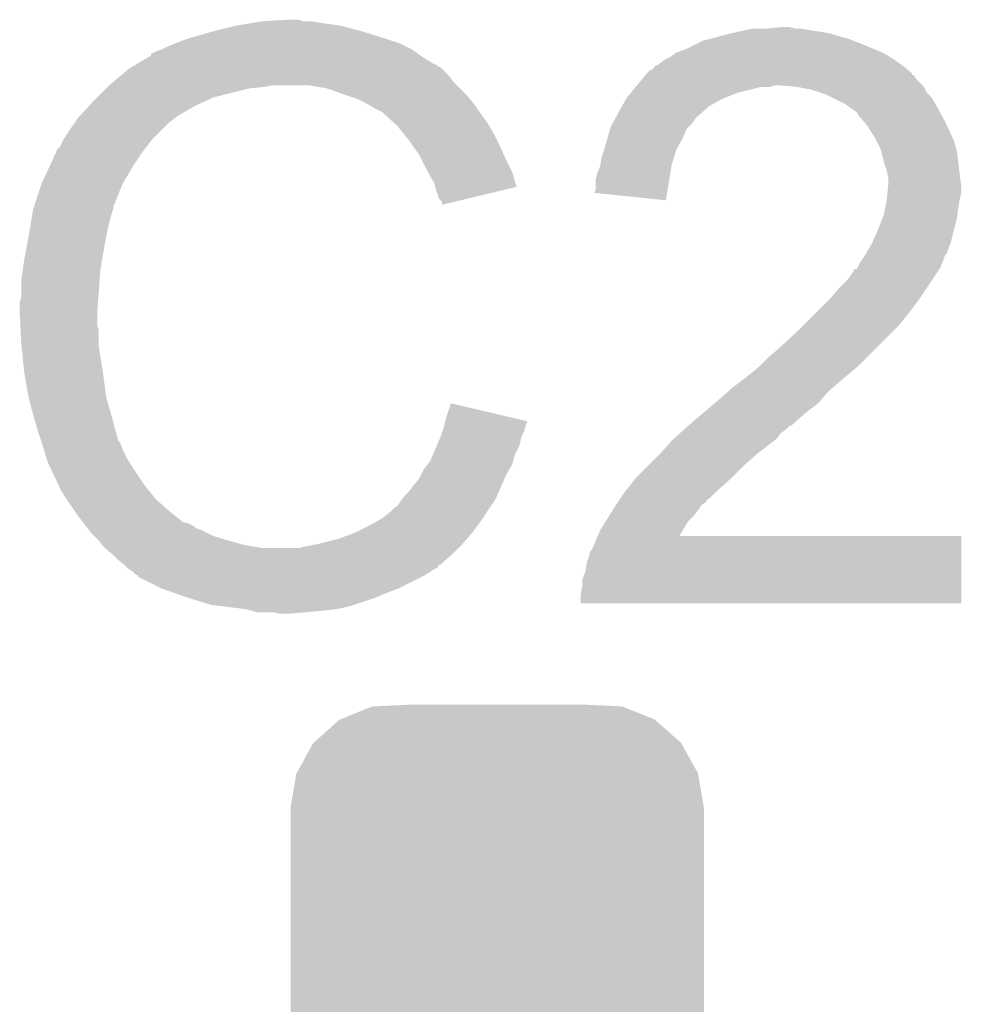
# Model space of a CAD drawing. Extents: x -0.05 to 0.95, y -0.15 to 2.1.
# Tile 30 of 38: x 0.535 to 0.5981, y 1.469 to 1.535. Entities that reach past the tile are written whole.
import ezdxf

# ---------------------------------------------------------------- set-up
doc = ezdxf.new("R2010")
doc.units = 0
doc.layers.get('0').update_dxf_attribs({"linetype": 'CONTINUOUS'})
doc.layers.add('PAC1811_CLICK_V100A_GTO', color=14, linetype='CONTINUOUS')
doc.layers.add('PAC1811_CLICK_V100A_GTS', color=12, linetype='CONTINUOUS')

# ---------------------------------------------------------------- blocks, each defined once
blk = doc.blocks.new('CUSTOM_79')
for points in [[(-0.00819, 0.015094), (-0.006068, 0.0152), (0.008363, 0.015094), (0.006068, 0.0152)], [(-0.01052, 0.014219), (-0.008414, 0.015083), (0.010543, 0.014219), (0.008391, 0.015083)], [(-0.008414, 0.015083), (-0.00819, 0.015094), (0.008391, 0.015083), (0.008363, 0.015094)], [(-0.012294, 0.012667), (-0.010588, 0.014191), (0.012307, 0.012667), (0.010575, 0.014191)], [(-0.010588, 0.014191), (-0.01052, 0.014219), (0.010575, 0.014191), (0.010543, 0.014219)], [(-0.013443, 0.010616), (-0.01234, 0.012625), (0.013453, 0.010616), (0.01233, 0.012625)], [(-0.01234, 0.012625), (-0.012294, 0.012667), (0.01233, 0.012625), (0.012307, 0.012667)], [(-0.01385, 0.0083), (-0.01347, 0.010566), (0.01385, 0.0083), (0.013461, 0.010566)], [(-0.01347, 0.010566), (-0.013443, 0.010616), (0.013461, 0.010566), (0.013453, 0.010616)], [(-0.01385, 0.00825), (-0.01385, 0.0083), (0.01385, 0.00825), (0.01385, 0.0083)], [(-0.01385, -0.00825), (-0.01385, 0.00825), (0.01385, -0.00825), (0.01385, 0.00825)], [(-0.01385, -0.0083), (-0.01385, -0.00825), (0.01385, -0.0083), (0.01385, -0.00825)], [(-0.013461, -0.010565), (-0.01385, -0.0083), (0.01347, -0.010565), (0.01385, -0.0083)], [(-0.013453, -0.010616), (-0.013461, -0.010565), (0.013443, -0.010616), (0.01347, -0.010565)], [(-0.01233, -0.012625), (-0.013453, -0.010616), (0.01234, -0.012625), (0.013443, -0.010616)], [(-0.012307, -0.012667), (-0.01233, -0.012625), (0.012294, -0.012667), (0.01234, -0.012625)], [(-0.010575, -0.014191), (-0.012307, -0.012667), (0.010588, -0.014191), (0.012294, -0.012667)], [(-0.010543, -0.014219), (-0.010575, -0.014191), (0.01052, -0.014219), (0.010588, -0.014191)], [(-0.008391, -0.015083), (-0.010543, -0.014219), (0.008415, -0.015083), (0.01052, -0.014219)], [(-0.008363, -0.015094), (-0.008391, -0.015083), (0.008186, -0.015094), (0.008415, -0.015083)], [(-0.006068, -0.0152), (-0.008363, -0.015094), (0.006068, -0.0152), (0.008186, -0.015094)]]:
    blk.add_solid(points)

msp = doc.modelspace()

# ---------------------------------------------------------------- linework, layer by layer
at = {"layer": 'PAC1811_CLICK_V100A_GTO'}
for points in [[(0.5479, 1.5342), (0.5495, 1.5346), (0.558, 1.5342), (0.5565, 1.5346)], [(0.5495, 1.5346), (0.5507, 1.5348), (0.5565, 1.5346), (0.5551, 1.5348)], [(0.5507, 1.5348), (0.5513, 1.5349), (0.5551, 1.5348), (0.5545, 1.5349)], [(0.5513, 1.5349), (0.553099, 1.535), (0.554, 1.5349), (0.5537, 1.535)], [(0.553099, 1.535), (0.5531, 1.535), (0.5537, 1.535), (0.5531, 1.535)], [(0.58365, 1.5343), (0.5841, 1.5344), (0.5879, 1.5343), (0.5874, 1.5344)], [(0.585, 1.5344), (0.586, 1.5345), (0.587, 1.5344), (0.5866, 1.5345)], [(0.5459, 1.5336), (0.5462, 1.5337), (0.5599, 1.5336), (0.5596, 1.5337)], [(0.5462, 1.5337), (0.5465, 1.5338), (0.5596, 1.5337), (0.55928, 1.5338)], [(0.5465, 1.5338), (0.5479, 1.5342), (0.55928, 1.5338), (0.558, 1.5342)], [(0.5808, 1.5336), (0.5812, 1.5337), (0.59085, 1.5336), (0.5906, 1.5337)], [(0.5812, 1.5337), (0.5816, 1.5338), (0.5906, 1.5337), (0.59025, 1.5338)], [(0.5816, 1.5338), (0.5823, 1.534), (0.59025, 1.5338), (0.58955, 1.534)], [(0.5823, 1.534), (0.58275, 1.5341), (0.58955, 1.534), (0.5892, 1.5341)], [(0.58275, 1.5341), (0.5832, 1.5342), (0.5892, 1.5341), (0.5886, 1.5342)], [(0.5832, 1.5342), (0.58365, 1.5343), (0.5886, 1.5342), (0.5879, 1.5343)], [(0.5445, 1.533), (0.5449, 1.5332), (0.5613, 1.533), (0.5609, 1.5332)], [(0.5449, 1.5332), (0.5454, 1.5334), (0.5609, 1.5332), (0.5605, 1.5334)], [(0.5454, 1.5334), (0.5459, 1.5336), (0.5605, 1.5334), (0.5599, 1.5336)], [(0.5796, 1.533), (0.5798, 1.5331), (0.592333, 1.533), (0.5921, 1.5331)], [(0.5798, 1.5331), (0.5808, 1.5336), (0.5921, 1.5331), (0.59085, 1.5336)], [(0.5428, 1.532), (0.543633, 1.5325), (0.5628, 1.532), (0.562, 1.5325)], [(0.543633, 1.5325), (0.5438, 1.532601), (0.562, 1.5325), (0.561859, 1.532601)], [(0.5438, 1.532601), (0.543801, 1.5327), (0.561859, 1.532601), (0.56172, 1.5327)], [(0.543801, 1.5327), (0.5442, 1.5329), (0.56172, 1.5327), (0.56144, 1.5329)], [(0.5442, 1.5329), (0.5445, 1.533), (0.56144, 1.5329), (0.5613, 1.533)], [(0.5782, 1.5323), (0.5784, 1.5324), (0.59364, 1.5323), (0.5935, 1.5324)], [(0.5784, 1.5324), (0.5786, 1.5325), (0.5935, 1.5324), (0.593325, 1.5325)], [(0.5786, 1.5325), (0.579, 1.5328), (0.593325, 1.5325), (0.5928, 1.5328)], [(0.579, 1.5328), (0.5796, 1.533), (0.5928, 1.5328), (0.592333, 1.533)], [(0.5423, 1.5317), (0.542466, 1.5318), (0.5633, 1.5317), (0.5632, 1.5318)], [(0.542466, 1.5318), (0.542633, 1.5319), (0.5632, 1.5318), (0.563, 1.5319)], [(0.542633, 1.5319), (0.542799, 1.532), (0.563, 1.5319), (0.5629, 1.532)], [(0.542799, 1.532), (0.5428, 1.532), (0.5629, 1.532), (0.5628, 1.532)], [(0.5773, 1.5316), (0.5776, 1.5319), (0.59456, 1.5316), (0.5942, 1.5319)], [(0.5776, 1.5319), (0.5778, 1.532), (0.5942, 1.5319), (0.59406, 1.532)], [(0.5778, 1.532), (0.5782, 1.5323), (0.59406, 1.532), (0.59364, 1.5323)], [(0.541236, 1.5308), (0.541709, 1.5312), (0.5641, 1.5308), (0.5638, 1.5312)], [(0.541709, 1.5312), (0.5423, 1.5317), (0.5638, 1.5312), (0.5633, 1.5317)], [(0.5767, 1.531), (0.57695, 1.5313), (0.5951, 1.531), (0.5949, 1.5313)], [(0.57695, 1.5313), (0.577033, 1.5314), (0.594801, 1.5313), (0.5948, 1.5314)], [(0.57695, 1.5313), (0.57695, 1.5313), (0.5949, 1.5313), (0.594801, 1.5313)], [(0.577033, 1.5314), (0.5772, 1.5316), (0.5948, 1.5314), (0.59456, 1.5316)], [(0.5402, 1.5298), (0.5408, 1.5304), (0.548, 1.5298), (0.5504, 1.5304)], [(0.5408, 1.5304), (0.5409, 1.5305), (0.5504, 1.5304), (0.5514, 1.5305)], [(0.5409, 1.5305), (0.541, 1.5306), (0.5514, 1.5305), (0.5519, 1.5306)], [(0.541, 1.5306), (0.541236, 1.5308), (0.5643, 1.5306), (0.5641, 1.5308)], [(0.5556, 1.5304), (0.5544, 1.5306), (0.5645, 1.5304), (0.5643, 1.5306)], [(0.5567, 1.53), (0.5556, 1.5304), (0.5649, 1.53), (0.5645, 1.5304)], [(0.57595, 1.5301), (0.576283, 1.5305), (0.5831, 1.5301), (0.5847, 1.5305)], [(0.576283, 1.5305), (0.576367, 1.5306), (0.5853, 1.5305), (0.5856, 1.5306)], [(0.576367, 1.5306), (0.5767, 1.531), (0.5955, 1.5306), (0.5951, 1.531)], [(0.576367, 1.5306), (0.576367, 1.5306), (0.5856, 1.5306), (0.5859, 1.5306)], [(0.5871, 1.5305), (0.5859, 1.5306), (0.5956, 1.5305), (0.5955, 1.5306)], [(0.5881, 1.5303), (0.587101, 1.5305), (0.5957, 1.5303), (0.5956, 1.5305)], [(0.5399, 1.5295), (0.5402, 1.5298), (0.54735, 1.5295), (0.548, 1.5298)], [(0.557, 1.5299), (0.5567, 1.53), (0.565, 1.5299), (0.5649, 1.53)], [(0.5576, 1.5297), (0.557, 1.5299), (0.56516, 1.5297), (0.565, 1.5299)], [(0.575643, 1.5297), (0.5757, 1.5298), (0.5821, 1.5297), (0.58235, 1.5298)], [(0.5757, 1.5298), (0.57595, 1.5301), (0.58235, 1.5298), (0.5831, 1.5301)], [(0.5887, 1.5301), (0.5881, 1.5303), (0.5958, 1.5301), (0.5957, 1.5303)], [(0.589, 1.53), (0.5887, 1.5301), (0.5959, 1.53), (0.5958, 1.5301)], [(0.5894, 1.5298), (0.589, 1.53), (0.5961, 1.5298), (0.5959, 1.53)], [(0.5904, 1.5293), (0.5894, 1.5298), (0.5964, 1.5293), (0.5961, 1.5298)], [(0.538991, 1.5285), (0.539627, 1.5292), (0.5455, 1.5285), (0.5467, 1.5292)], [(0.539627, 1.5292), (0.5399, 1.5295), (0.5467, 1.5292), (0.54735, 1.5295)], [(0.5582, 1.5294), (0.5576, 1.5297), (0.5654, 1.5294), (0.56516, 1.5297)], [(0.5584, 1.5293), (0.5582, 1.5294), (0.565472, 1.5293), (0.5654, 1.5294)], [(0.5589, 1.529), (0.5584, 1.5293), (0.565686, 1.529), (0.565472, 1.5293)], [(0.574977, 1.5285), (0.5753, 1.5291), (0.5804, 1.5285), (0.581086, 1.5291)], [(0.5753, 1.5291), (0.575357, 1.5292), (0.581086, 1.5291), (0.5812, 1.5292)], [(0.575357, 1.5292), (0.575643, 1.5297), (0.5812, 1.5292), (0.5821, 1.5297)], [(0.5908, 1.529), (0.5904, 1.5293), (0.596564, 1.529), (0.5964, 1.5293)], [(0.5389, 1.5284), (0.538991, 1.5285), (0.5454, 1.5284), (0.5455, 1.5285)], [(0.5593, 1.5288), (0.5589, 1.529), (0.565829, 1.5288), (0.565686, 1.529)], [(0.5594, 1.5287), (0.5593, 1.5288), (0.5659, 1.5287), (0.565829, 1.5288)], [(0.560188, 1.528), (0.5594, 1.5287), (0.5664, 1.528), (0.5659, 1.5287)], [(0.574923, 1.5284), (0.574977, 1.5285), (0.5803, 1.5284), (0.5804, 1.5285)], [(0.5911, 1.5288), (0.5908, 1.529), (0.596673, 1.5288), (0.596564, 1.529)], [(0.5912, 1.5286), (0.5911, 1.5288), (0.596782, 1.5286), (0.596673, 1.5288)], [(0.591543, 1.5282), (0.5912, 1.5286), (0.597, 1.5282), (0.596782, 1.5286)], [(0.5382, 1.5274), (0.53869, 1.5281), (0.5443, 1.5274), (0.545, 1.5281)], [(0.53869, 1.5281), (0.5389, 1.5284), (0.545, 1.5281), (0.5454, 1.5284)], [(0.5603, 1.5279), (0.560188, 1.528), (0.566457, 1.5279), (0.5664, 1.528)], [(0.56078, 1.5273), (0.5603, 1.5279), (0.5668, 1.5273), (0.566457, 1.5279)], [(0.574571, 1.5277), (0.5746, 1.5278), (0.5797, 1.5277), (0.5798, 1.5278)], [(0.5746, 1.5278), (0.574761, 1.5281), (0.5798, 1.5278), (0.5801, 1.5281)], [(0.574761, 1.5281), (0.574923, 1.5284), (0.5801, 1.5281), (0.5803, 1.5284)], [(0.5918, 1.5279), (0.591543, 1.5282), (0.597139, 1.5279), (0.597, 1.5282)], [(0.5923, 1.5271), (0.5918, 1.5279), (0.597508, 1.5271), (0.597139, 1.5279)], [(0.53796, 1.527), (0.5382, 1.5274), (0.5439, 1.527), (0.5443, 1.5274)], [(0.5611, 1.5269), (0.56078, 1.5273), (0.567, 1.5269), (0.5668, 1.5273)], [(0.574371, 1.527), (0.574571, 1.5277), (0.5794, 1.527), (0.5797, 1.5277)], [(0.5924, 1.5269), (0.5923, 1.5271), (0.5976, 1.5269), (0.597508, 1.5271)], [(0.5375, 1.5263), (0.5377, 1.5265), (0.543356, 1.5263), (0.543511, 1.5265)], [(0.5377, 1.5265), (0.5379, 1.5269), (0.543511, 1.5265), (0.543822, 1.5269)], [(0.5379, 1.5269), (0.53796, 1.527), (0.543822, 1.5269), (0.5439, 1.527)], [(0.56138, 1.5265), (0.5611, 1.5269), (0.5672, 1.5265), (0.567, 1.5269)], [(0.5618, 1.5259), (0.56138, 1.5265), (0.567467, 1.5259), (0.5672, 1.5265)], [(0.5742, 1.5264), (0.574371, 1.527), (0.579057, 1.5264), (0.5794, 1.527)], [(0.5927, 1.5263), (0.5924, 1.5269), (0.597771, 1.5263), (0.5976, 1.5269)], [(0.537018, 1.5252), (0.5373, 1.5258), (0.5426, 1.5252), (0.543, 1.5258)], [(0.5373, 1.5259), (0.5374, 1.526), (0.543067, 1.5259), (0.543133, 1.526)], [(0.5373, 1.5258), (0.5373, 1.5259), (0.543, 1.5258), (0.543067, 1.5259)], [(0.5374, 1.526), (0.537433, 1.5261), (0.543133, 1.526), (0.5432, 1.5261)], [(0.537433, 1.5261), (0.5375, 1.5263), (0.5432, 1.5261), (0.543356, 1.5263)], [(0.56195, 1.5256), (0.5618, 1.5259), (0.5676, 1.5256), (0.567467, 1.5259)], [(0.573917, 1.5253), (0.574, 1.5258), (0.5787, 1.5253), (0.57885, 1.5258)], [(0.574, 1.5258), (0.574167, 1.5263), (0.57885, 1.5258), (0.579, 1.5263)], [(0.574167, 1.5263), (0.5742, 1.5264), (0.579, 1.5263), (0.579057, 1.5264)], [(0.592725, 1.5262), (0.5927, 1.5263), (0.5978, 1.5262), (0.597771, 1.5263)], [(0.5929, 1.5255), (0.592725, 1.5262), (0.597888, 1.5255), (0.5978, 1.5262)], [(0.5365, 1.5241), (0.537018, 1.5252), (0.541958, 1.5241), (0.5426, 1.5252)], [(0.5623, 1.5249), (0.56195, 1.5256), (0.56795, 1.5249), (0.5676, 1.5256)], [(0.5737, 1.5247), (0.5739, 1.5252), (0.5786, 1.5247), (0.578683, 1.5252)], [(0.5739, 1.5252), (0.573917, 1.5253), (0.578683, 1.5252), (0.5787, 1.5253)], [(0.5931, 1.5249), (0.5929, 1.5255), (0.597962, 1.5249), (0.597888, 1.5255)], [(0.562356, 1.5248), (0.5623, 1.5249), (0.568, 1.5248), (0.56795, 1.5249)], [(0.5628, 1.524), (0.562356, 1.5248), (0.568239, 1.524), (0.568, 1.5248)], [(0.5736, 1.5243), (0.5737, 1.5247), (0.578533, 1.5243), (0.5786, 1.5247)], [(0.5932, 1.5244), (0.5931, 1.5249), (0.598025, 1.5244), (0.597962, 1.5249)], [(0.536067, 1.5228), (0.536467, 1.524), (0.5414, 1.5228), (0.5419, 1.524)], [(0.536467, 1.524), (0.5365, 1.5241), (0.5419, 1.524), (0.541958, 1.5241)], [(0.56285, 1.5238), (0.5628, 1.524), (0.568299, 1.5238), (0.568239, 1.524)], [(0.5629, 1.5236), (0.56285, 1.5238), (0.567466, 1.5236), (0.568299, 1.5238)], [(0.5736, 1.5236), (0.5736, 1.5243), (0.578416, 1.5236), (0.578533, 1.5243)], [(0.59315, 1.5234), (0.59319, 1.5238), (0.5981, 1.5234), (0.5981, 1.5238)], [(0.59319, 1.5238), (0.5932, 1.5239), (0.5981, 1.5238), (0.598088, 1.5239)], [(0.5932, 1.5239), (0.5932, 1.5244), (0.598088, 1.5239), (0.598025, 1.5244)], [(0.5631, 1.523), (0.5629, 1.5236), (0.564964, 1.523), (0.567466, 1.5236)], [(0.573501, 1.523401), (0.5736, 1.5236), (0.578383, 1.523401), (0.578416, 1.5236)], [(0.578299, 1.5229), (0.573501, 1.523401), (0.578299, 1.5229), (0.578383, 1.523401)], [(0.59311, 1.523), (0.59315, 1.5234), (0.598, 1.523), (0.5981, 1.5234)], [(0.535933, 1.5224), (0.536, 1.5226), (0.5413, 1.5224), (0.5413, 1.5226)], [(0.536, 1.5226), (0.536033, 1.5227), (0.5413, 1.5226), (0.5414, 1.5227)], [(0.536033, 1.5227), (0.536067, 1.5228), (0.5414, 1.5227), (0.5414, 1.5228)], [(0.5633, 1.5228), (0.5631, 1.523), (0.56413, 1.5228), (0.564964, 1.523)], [(0.5633, 1.522601), (0.5633, 1.5228), (0.5633, 1.522601), (0.56413, 1.5228)], [(0.593, 1.5224), (0.5931, 1.5229), (0.5979, 1.5224), (0.597983, 1.5229)], [(0.5931, 1.5229), (0.59311, 1.523), (0.597983, 1.5229), (0.598, 1.523)], [(0.535817, 1.5218), (0.5359, 1.5223), (0.5411, 1.5218), (0.541267, 1.5223)], [(0.5359, 1.5223), (0.535933, 1.5224), (0.541267, 1.5223), (0.5413, 1.5224)], [(0.59282, 1.5217), (0.5929, 1.5219), (0.5978, 1.5217), (0.597829, 1.5219)], [(0.5929, 1.5219), (0.593, 1.5224), (0.597829, 1.5219), (0.5979, 1.5224)], [(0.5356, 1.5205), (0.53575, 1.5214), (0.5408, 1.5205), (0.541, 1.5214)], [(0.53575, 1.5214), (0.535817, 1.5218), (0.541, 1.5214), (0.5411, 1.5218)], [(0.5925, 1.5209), (0.59282, 1.5217), (0.5976, 1.5209), (0.5978, 1.5217)], [(0.535394, 1.5194), (0.5356, 1.5205), (0.5406, 1.5194), (0.5408, 1.5205)], [(0.592144, 1.5201), (0.5925, 1.5209), (0.5974, 1.5201), (0.5976, 1.5209)], [(0.5917, 1.5193), (0.5921, 1.52), (0.5971, 1.5193), (0.597362, 1.52)], [(0.5921, 1.52), (0.592144, 1.5201), (0.597362, 1.52), (0.5974, 1.5201)], [(0.5353, 1.5189), (0.535394, 1.5194), (0.540517, 1.5189), (0.5406, 1.5194)], [(0.591433, 1.5189), (0.591633, 1.5192), (0.5969, 1.5189), (0.597, 1.5192)], [(0.591633, 1.5192), (0.5917, 1.5193), (0.597, 1.5192), (0.5971, 1.5193)], [(0.5352, 1.5182), (0.5353, 1.5189), (0.5404, 1.5182), (0.540517, 1.5189)], [(0.59115, 1.5184), (0.5913, 1.5187), (0.5967, 1.5184), (0.59682, 1.5187)], [(0.5913, 1.5187), (0.591433, 1.5189), (0.59682, 1.5187), (0.5969, 1.5189)], [(0.5351, 1.5175), (0.5352, 1.5182), (0.54035, 1.5175), (0.5404, 1.5182)], [(0.5905, 1.5176), (0.5909, 1.5182), (0.596167, 1.5176), (0.596567, 1.5182)], [(0.5909, 1.5182), (0.590901, 1.5183), (0.596567, 1.5182), (0.596633, 1.5183)], [(0.590901, 1.5183), (0.5911, 1.518301), (0.596633, 1.5183), (0.596634, 1.518301)], [(0.5911, 1.518301), (0.59115, 1.5184), (0.596634, 1.518301), (0.5967, 1.5184)], [(0.5351, 1.5164), (0.5351, 1.5175), (0.540271, 1.5164), (0.54035, 1.5175)], [(0.5899, 1.517), (0.5905, 1.5176), (0.595767, 1.517), (0.596167, 1.5176)], [(0.5893, 1.5163), (0.5899, 1.517), (0.5953, 1.5163), (0.595767, 1.517)], [(0.535, 1.516), (0.5351, 1.5164), (0.540243, 1.516), (0.540271, 1.5164)], [(0.535, 1.5154), (0.535, 1.516), (0.5402, 1.5154), (0.540243, 1.516)], [(0.5885, 1.5155), (0.5893, 1.5163), (0.5947, 1.5155), (0.5953, 1.5163)], [(0.535045, 1.5145), (0.535, 1.5154), (0.5402, 1.5145), (0.5402, 1.5154)], [(0.5875, 1.5145), (0.5885, 1.5155), (0.5939, 1.5145), (0.5947, 1.5155)], [(0.53506, 1.5142), (0.535045, 1.5145), (0.5403, 1.5142), (0.5402, 1.5145)], [(0.5351, 1.5134), (0.53506, 1.5142), (0.5403, 1.5134), (0.5403, 1.5142)], [(0.5859, 1.513), (0.5873, 1.5143), (0.5924, 1.513), (0.5937, 1.5143)], [(0.5873, 1.5143), (0.5875, 1.5145), (0.5937, 1.5143), (0.5939, 1.5145)], [(0.53513, 1.5131), (0.5351, 1.5134), (0.5403, 1.5131), (0.5403, 1.5134)], [(0.53519, 1.5125), (0.53513, 1.5131), (0.5404, 1.5125), (0.5403, 1.5131)], [(0.5852, 1.5124), (0.5859, 1.513), (0.5918, 1.5124), (0.5924, 1.513)], [(0.5353, 1.5114), (0.53519, 1.5125), (0.540569, 1.5114), (0.5404, 1.5125)], [(0.5846, 1.5118), (0.5852, 1.5124), (0.5912, 1.5118), (0.5918, 1.5124)], [(0.535335, 1.5112), (0.5353, 1.5114), (0.5406, 1.5112), (0.540569, 1.5114)], [(0.5835, 1.5109), (0.584, 1.5113), (0.590133, 1.5109), (0.5906, 1.5113)], [(0.584, 1.5113), (0.5846, 1.5118), (0.5906, 1.5113), (0.5912, 1.5118)], [(0.5356, 1.5097), (0.535335, 1.5112), (0.5408, 1.5097), (0.5406, 1.5112)], [(0.5827, 1.5103), (0.5835, 1.5109), (0.589433, 1.5103), (0.590133, 1.5109)], [(0.581566, 1.5093), (0.5825, 1.5101), (0.5885, 1.5093), (0.5892, 1.5101)], [(0.5825, 1.5101), (0.5827, 1.5103), (0.5892, 1.5101), (0.589433, 1.5103)], [(0.5358, 1.5089), (0.5356, 1.5097), (0.541029, 1.5089), (0.5408, 1.5097)], [(0.5636, 1.5084), (0.563901, 1.5093), (0.567723, 1.5084), (0.563901, 1.5093)], [(0.5811, 1.5089), (0.581566, 1.5093), (0.587986, 1.5089), (0.5885, 1.5093)], [(0.535972, 1.5083), (0.5358, 1.5089), (0.5412, 1.5083), (0.541029, 1.5089)], [(0.580745, 1.5086), (0.5811, 1.5089), (0.5876, 1.5086), (0.587986, 1.5089)], [(0.5362, 1.5075), (0.535972, 1.5083), (0.541413, 1.5075), (0.5412, 1.5083)], [(0.56345, 1.5078), (0.5635, 1.508), (0.5689, 1.5078), (0.569, 1.508)], [(0.5635, 1.508), (0.563525, 1.508099), (0.569, 1.508), (0.569, 1.508099)], [(0.563525, 1.508099), (0.5636, 1.5084), (0.569, 1.508099), (0.567723, 1.5084)], [(0.5798, 1.5078), (0.580745, 1.5086), (0.5867, 1.5078), (0.5876, 1.5086)], [(0.536433, 1.5068), (0.5362, 1.5075), (0.5416, 1.5068), (0.541413, 1.5075)], [(0.563175, 1.507), (0.563325, 1.5074), (0.5686, 1.507), (0.5688, 1.5074)], [(0.563325, 1.5074), (0.5634, 1.5076), (0.5688, 1.5074), (0.56885, 1.5076)], [(0.5634, 1.5076), (0.56345, 1.5078), (0.56885, 1.5076), (0.5689, 1.5078)], [(0.57925, 1.5073), (0.57947, 1.5075), (0.586, 1.5073), (0.5863, 1.5075)], [(0.57947, 1.5075), (0.5798, 1.5078), (0.5863, 1.5075), (0.5866, 1.5078)], [(0.5798, 1.5078), (0.5798, 1.5078), (0.5866, 1.5078), (0.5867, 1.5078)], [(0.536467, 1.5067), (0.536433, 1.5068), (0.5417, 1.5067), (0.5416, 1.5068)], [(0.536533, 1.5065), (0.536467, 1.5067), (0.5418, 1.5065), (0.5417, 1.5067)], [(0.562971, 1.5065), (0.5631, 1.5068), (0.5685, 1.5065), (0.56856, 1.5068)], [(0.5631, 1.5068), (0.563175, 1.507), (0.56856, 1.5068), (0.5686, 1.507)], [(0.578522, 1.5066), (0.5787, 1.5068), (0.5853, 1.5066), (0.585567, 1.5068)], [(0.5787, 1.5068), (0.57881, 1.5069), (0.585567, 1.5068), (0.5857, 1.5069)], [(0.57881, 1.5069), (0.57925, 1.5073), (0.5857, 1.5069), (0.586, 1.5073)], [(0.5366, 1.5063), (0.536533, 1.5065), (0.541867, 1.5063), (0.5418, 1.5065)], [(0.536625, 1.5062), (0.5366, 1.5063), (0.5419, 1.5062), (0.541867, 1.5063)], [(0.5367, 1.5059), (0.536625, 1.5062), (0.54205, 1.5059), (0.5419, 1.5062)], [(0.562714, 1.5059), (0.562971, 1.5065), (0.5682, 1.5059), (0.5685, 1.5065)], [(0.5779, 1.5059), (0.578522, 1.5066), (0.5844, 1.5059), (0.5853, 1.5066)], [(0.5368, 1.5056), (0.5367, 1.5059), (0.5422, 1.5056), (0.54205, 1.5059)], [(0.5369, 1.5053), (0.5368, 1.5056), (0.542388, 1.5053), (0.5422, 1.5056)], [(0.56234, 1.5052), (0.5625, 1.5054), (0.568, 1.5052), (0.568057, 1.5054)], [(0.5625, 1.5054), (0.562714, 1.5059), (0.568057, 1.5054), (0.5682, 1.5059)], [(0.5771, 1.5051), (0.5779, 1.5059), (0.5835, 1.5051), (0.5844, 1.5059)], [(0.537, 1.5051), (0.5369, 1.5053), (0.542512, 1.5051), (0.542388, 1.5053)], [(0.537141, 1.5048), (0.537, 1.5051), (0.5427, 1.5048), (0.542512, 1.5051)], [(0.537565, 1.5039), (0.537141, 1.5048), (0.5433, 1.5039), (0.5427, 1.5048)], [(0.5619, 1.5045), (0.5621, 1.5049), (0.5676, 1.5045), (0.567829, 1.5049)], [(0.5621, 1.5049), (0.56234, 1.5052), (0.567829, 1.5049), (0.568, 1.5052)], [(0.5763, 1.5043), (0.5771, 1.5051), (0.5827, 1.5043), (0.5835, 1.5051)], [(0.5614, 1.5038), (0.5618, 1.5043), (0.567294, 1.5038), (0.567512, 1.5043)], [(0.5618, 1.5043), (0.5619, 1.5045), (0.567512, 1.5043), (0.5676, 1.5045)], [(0.57566, 1.5035), (0.57622, 1.5042), (0.5818, 1.5035), (0.5826, 1.5042)], [(0.57622, 1.5042), (0.5763, 1.5043), (0.5826, 1.5042), (0.5827, 1.5043)], [(0.5378, 1.5034), (0.537565, 1.5039), (0.5437, 1.5034), (0.5433, 1.5039)], [(0.538133, 1.5029), (0.5378, 1.5034), (0.5441, 1.5029), (0.5437, 1.5034)], [(0.5608, 1.5031), (0.5611, 1.5034), (0.566987, 1.5031), (0.567119, 1.5034)], [(0.5611, 1.5034), (0.5614, 1.5038), (0.567119, 1.5034), (0.567294, 1.5038)], [(0.5755, 1.5033), (0.57566, 1.5035), (0.5816, 1.5033), (0.5818, 1.5035)], [(0.538667, 1.5021), (0.538133, 1.5029), (0.545, 1.5021), (0.5441, 1.5029)], [(0.5603, 1.5024), (0.5605, 1.5027), (0.566567, 1.5024), (0.566767, 1.5027)], [(0.5605, 1.5027), (0.56065, 1.5029), (0.566767, 1.5027), (0.5669, 1.5029)], [(0.56065, 1.5029), (0.5608, 1.5031), (0.5669, 1.5029), (0.566987, 1.5031)], [(0.574967, 1.5025), (0.5751, 1.5027), (0.5807, 1.5025), (0.581, 1.5027)], [(0.5751, 1.5027), (0.575233, 1.502899), (0.581, 1.5027), (0.5811, 1.502899)], [(0.575233, 1.5029), (0.5755, 1.5033), (0.5812, 1.5029), (0.5816, 1.5033)], [(0.575233, 1.502899), (0.575233, 1.5029), (0.5811, 1.502899), (0.5812, 1.5029)], [(0.5388, 1.5019), (0.538667, 1.5021), (0.54525, 1.5019), (0.545, 1.5021)], [(0.5598, 1.502), (0.5601, 1.5023), (0.5663, 1.502), (0.5665, 1.5023)], [(0.5601, 1.5023), (0.5603, 1.5024), (0.5665, 1.5023), (0.566567, 1.5024)], [(0.574525, 1.5018), (0.574775, 1.5022), (0.5802, 1.5018), (0.5805, 1.5022)], [(0.574775, 1.5022), (0.5749, 1.5024), (0.5805, 1.5022), (0.580633, 1.5024)], [(0.5749, 1.5024), (0.574967, 1.5025), (0.580633, 1.5024), (0.5807, 1.5025)], [(0.539262, 1.5013), (0.5388, 1.5019), (0.546, 1.5013), (0.54525, 1.5019)], [(0.5586, 1.5012), (0.55895, 1.5014), (0.56575, 1.5012), (0.5659, 1.5014)], [(0.55895, 1.5014), (0.5593, 1.5016), (0.5659, 1.5014), (0.566033, 1.5016)], [(0.5593, 1.5016), (0.5598, 1.502), (0.566033, 1.5016), (0.5663, 1.502)], [(0.5739, 1.5008), (0.574275, 1.5014), (0.579441, 1.5008), (0.5798, 1.5014)], [(0.574275, 1.5014), (0.574525, 1.5018), (0.5798, 1.5014), (0.5802, 1.5018)], [(0.539416, 1.5011), (0.539262, 1.5013), (0.5466, 1.5011), (0.5462, 1.5013)], [(0.539262, 1.5013), (0.539262, 1.5013), (0.5462, 1.5013), (0.546, 1.5013)], [(0.539569, 1.5009), (0.539416, 1.5011), (0.5469, 1.5009), (0.5466, 1.5011)], [(0.539646, 1.5008), (0.539569, 1.5009), (0.5472, 1.5008), (0.5469, 1.5009)], [(0.5398, 1.5006), (0.539646, 1.5008), (0.5476, 1.5006), (0.5472, 1.5008)], [(0.5574, 1.5006), (0.5586, 1.5012), (0.5653, 1.5006), (0.56575, 1.5012)], [(0.573729, 1.5004), (0.5739, 1.5008), (0.579202, 1.5004), (0.579441, 1.5008)], [(0.54, 1.5004), (0.5398, 1.5006), (0.548, 1.5004), (0.5476, 1.5006)], [(0.5403, 1.5001), (0.54, 1.5004), (0.549, 1.5001), (0.548, 1.5004)], [(0.54054, 1.4998), (0.5403, 1.5001), (0.5501, 1.4998), (0.549, 1.5001)], [(0.5551, 1.4999), (0.5563, 1.5002), (0.564688, 1.4999), (0.56495, 1.5002)], [(0.5563, 1.5002), (0.5574, 1.5006), (0.56495, 1.5002), (0.5653, 1.5006)], [(0.5734, 1.4996), (0.5736, 1.5001), (0.5981, 1.4996), (0.5981, 1.5001)], [(0.5736, 1.5001), (0.573728, 1.500399), (0.5981, 1.5001), (0.5981, 1.500399)], [(0.573728, 1.500399), (0.573729, 1.5004), (0.5981, 1.500399), (0.579202, 1.5004)], [(0.5407, 1.4996), (0.54054, 1.4998), (0.5513, 1.4996), (0.5501, 1.4998)], [(0.5412, 1.4992), (0.5407, 1.4996), (0.564, 1.4992), (0.5644, 1.4996)], [(0.5537, 1.4996), (0.5541, 1.4997), (0.5644, 1.4996), (0.5645, 1.4997)], [(0.5541, 1.4997), (0.5546, 1.4998), (0.5645, 1.4997), (0.5646, 1.4998)], [(0.5546, 1.4998), (0.5551, 1.4999), (0.5646, 1.4998), (0.564688, 1.4999)], [(0.5732, 1.4993), (0.5734, 1.4996), (0.5981, 1.4993), (0.5981, 1.4996)], [(0.5416, 1.4988), (0.5412, 1.4992), (0.563543, 1.4988), (0.564, 1.4992)], [(0.542, 1.4985), (0.5416, 1.4988), (0.5632, 1.4985), (0.563543, 1.4988)], [(0.573, 1.4986), (0.5732, 1.4992), (0.5981, 1.4986), (0.5981, 1.4992)], [(0.5732, 1.4992), (0.5732, 1.4993), (0.5981, 1.4992), (0.5981, 1.4993)], [(0.542001, 1.498499), (0.542, 1.4985), (0.5631, 1.498499), (0.5632, 1.4985)], [(0.5422, 1.4983), (0.542001, 1.498499), (0.563, 1.4983), (0.5631, 1.498499)], [(0.5423, 1.4982), (0.5422, 1.4983), (0.5628, 1.4982), (0.563, 1.4983)], [(0.5426, 1.498), (0.5423, 1.4982), (0.5625, 1.498), (0.5628, 1.4982)], [(0.5729, 1.498), (0.573, 1.4986), (0.5981, 1.498), (0.5981, 1.4986)], [(0.5428, 1.4978), (0.5426, 1.498), (0.562167, 1.4978), (0.5625, 1.498)], [(0.5429, 1.497701), (0.542899, 1.4978), (0.562001, 1.497701), (0.562167, 1.4978)], [(0.542901, 1.4977), (0.5429, 1.497701), (0.562, 1.4977), (0.562001, 1.497701)], [(0.5445, 1.4969), (0.542901, 1.4977), (0.5604, 1.4969), (0.562, 1.4977)], [(0.5727, 1.4975), (0.5729, 1.498), (0.598099, 1.4975), (0.5981, 1.498)], [(0.5727, 1.497), (0.5727, 1.4975), (0.598099, 1.497), (0.598099, 1.4975)], [(0.54535, 1.4966), (0.5445, 1.4969), (0.5596, 1.4966), (0.5604, 1.4969)], [(0.5726, 1.4965), (0.5727, 1.497), (0.598099, 1.4965), (0.598099, 1.497)], [(0.5462, 1.4963), (0.54535, 1.4966), (0.5589, 1.4963), (0.5596, 1.4966)], [(0.5478, 1.4958), (0.5462, 1.4963), (0.5574, 1.4958), (0.5589, 1.4963)], [(0.5726, 1.495901), (0.5726, 1.4965), (0.598099, 1.495901), (0.598099, 1.4965)], [(0.5486, 1.4957), (0.5478, 1.4958), (0.5571, 1.4957), (0.5574, 1.4958)], [(0.5502, 1.4955), (0.5486, 1.4957), (0.5562, 1.4955), (0.5571, 1.4957)], [(0.5509, 1.4953), (0.5502, 1.4955), (0.5542, 1.4953), (0.5562, 1.4955)], [(0.598099, 1.4959), (0.5726, 1.495901), (0.598099, 1.4959), (0.598099, 1.495901)], [(0.5524, 1.4952), (0.552, 1.4953), (0.553, 1.4952), (0.5542, 1.4953)]]:
    msp.add_solid(points, dxfattribs=at)

# ---------------------------------------------------------------- block references
at = {"layer": 'PAC1811_CLICK_V100A_GTS'}
msp.add_blockref('CUSTOM_79', (0.567, 1.4739), dxfattribs=at)

doc.saveas('drawing.dxf')
